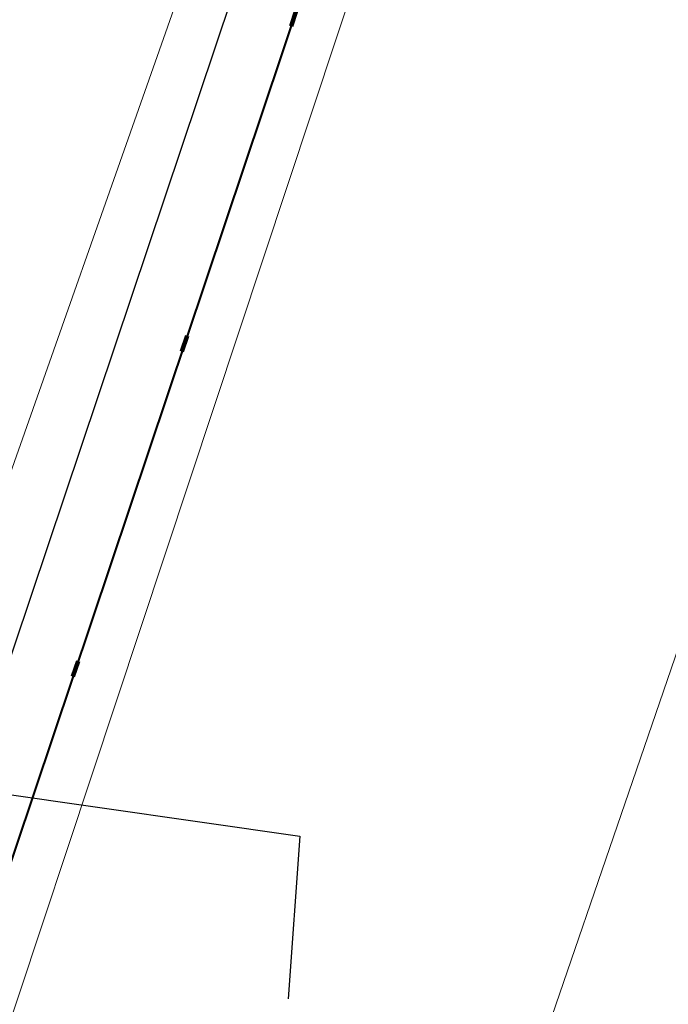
# Model space of a CAD drawing. Header units: metres. Extents: x 6599773 to 13199707, y 5688499 to 11377233.
# Tile 93 of 256: x 6599935.22 to 6599939.19, y 5688791.4 to 5688797.43. Entities that reach past the tile are written whole.
import ezdxf
from ezdxf import colors
from ezdxf.entities.mleader import LeaderData, LeaderLine
from ezdxf.math import Vec2, Vec3

# ---------------------------------------------------------------- set-up
doc = ezdxf.new("R2010")
doc.units = ezdxf.units.M
doc.header["$MEASUREMENT"] = 0
for name, pattern in [('1', [0]), ('9', [1, 0, -1]), ('BTO', [0]), ('UPT', [0]), ('UPW', [0])]:
    doc.linetypes.add(name, pattern=pattern)
doc.layers.get('0').update_dxf_attribs({"linetype": 'CONTINUOUS', "lineweight": 5})
for name, color, linetype, lineweight in [('_kolor chodnik', 50, '1', 0), ('_kolor zjazdy kostka', 7, '1', 0), ('_kolor ścieżka', 10, '1', 0), ('_linie rozgran', 100, '9', 90), ('_opiskd', 14, 'CONTINUOUS', 15), ('_row', 150, 'CONTINUOUS', 30), ('OTK_L_5', 7, 'CONTINUOUS', 5), ('UTTPOM_L_0', 30, 'UPT', 9), ('UWWPM_L_0', 5, 'UPW', 9)]:
    doc.layers.add(name, color=color, linetype=linetype, lineweight=lineweight)
for name, color, linetype, lineweight, true_color in [('_kolor jezdnia', 7, '1', 0, 0x00dbdb), ('_kolor pobocze', 7, '1', 0, 0xff66ff), ('_podział mój', 7, 'BTO', 40, 0xdb70ff)]:
    doc.layers.add(name, color=color, linetype=linetype, lineweight=lineweight, true_color=true_color)
doc.styles.add('opis drzewa', font='ARIALN.TTF', dxfattribs={"width": 0.7, "height": 1.6})
pattern_1 = [(45, (0, 0), (-0.1767766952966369, 0.1767766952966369), []), (135, (0, 0), (-0.1767766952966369, -0.1767766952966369), [])]

# ---------------------------------------------------------------- blocks, each defined once
blk = doc.blocks.new('_Dot')
at = {"color": 0, "linetype": 'ByBlock', "lineweight": -2}
blk.add_line((-0.5, 0), (-1, 0), dxfattribs=at)
at = {"color": 0, "linetype": 'ByBlock', "const_width": 0.5}
blk.add_lwpolyline([(-0.25, 0, 1), (0.25, 0, 1)], format="xyb", close=True, dxfattribs=at)

msp = doc.modelspace()

# ---------------------------------------------------------------- hatches: boundary and pattern name
at = {"layer": '_kolor chodnik'}
h = msp.add_hatch(dxfattribs=at)
h.set_pattern_fill('ANSI37', color=256, scale=2)
h.set_pattern_definition(pattern_1)
h.paths.add_polyline_path([(6599849.938171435, 5688542.085872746), (6599852.232147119, 5688548.938742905), (6599853.573135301, 5688548.489851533), (6599853.827082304, 5688549.248475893), (6599851.793849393, 5688549.929093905), (6599849.895278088, 5688548.982823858), (6599847.823506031, 5688542.793750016)])
edge = h.paths.add_edge_path()
edge.add_line((6600018.106075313, 5689087.454911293), (6600022.42781917, 5689091.229234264))
edge.add_line((6600022.42781917, 5689091.229234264), (6600020.233254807, 5689093.742094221))
edge.add_line((6600020.233254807, 5689093.742094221), (6600017.159471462, 5689091.057656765))
edge.add_arc((6600023.275194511, 5689085.3851404), 8.341433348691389, 137.1531559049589, 148.8016577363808)
edge.add_line((6600016.140105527, 5689089.706021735), (6600018.106075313, 5689087.454911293))
h.paths.add_polyline_path([(6600038.501784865, 5689187.592294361), (6600037.906968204, 5689187.700586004), (6600037.63829624, 5689186.224843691), (6600038.240083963, 5689186.115282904)])
h.paths.add_polyline_path([(6600069.098302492, 5689360.276020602), (6600068.321239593, 5689360.413462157), (6600068.064048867, 5689358.936495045), (6600068.836639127, 5689358.799546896)])
h.paths.add_polyline_path([(6600082.393785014, 5689362.950258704), (6600082.941124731, 5689366.103121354), (6600081.481377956, 5689366.361351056), (6600080.923159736, 5689363.210828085)])
h.paths.add_polyline_path([(6600074.022236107, 5689388.065861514), (6600072.983907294, 5689388.249860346), (6600072.723374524, 5689386.77253894), (6600073.760538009, 5689386.588865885)])
h.paths.add_polyline_path([(6600105.613104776, 5689486.405659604), (6600106.749499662, 5689489.711933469), (6600105.298891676, 5689490.233346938), (6600104.143487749, 5689486.917306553)], flags=17)
h.paths.add_polyline_path([(6600132.519778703, 5689678.737346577), (6600131.761827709, 5689678.896110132), (6600131.444670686, 5689677.429261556), (6600132.212256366, 5689677.269208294)])
h.paths.add_polyline_path([(6600156.649397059, 5689798.7449027), (6600156.48800471, 5689797.958860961), (6600157.450195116, 5689797.757316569), (6600157.615023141, 5689798.542205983)])
h.paths.add_polyline_path([(6600189.055358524, 5689948.643107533), (6600187.902868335, 5689948.884512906), (6600187.600024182, 5689947.417400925), (6600188.748131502, 5689947.176379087)])
edge = h.paths.add_edge_path()
edge.add_line((6600204.459383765, 5690032.969035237), (6600204.153258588, 5690031.227801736))
edge.add_arc((6600202.328347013, 5690027.299936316), 4.331100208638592, 41.85300125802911, 65.08011549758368, ccw=False)
edge.add_arc((6600032.90393149, 5690051.979071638), 174.020003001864, 352.8070218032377, 353.495463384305)
edge.add_arc((6600202.372679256, 5690027.343587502), 5.999999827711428, 55.12102442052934, 69.64815978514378)
edge = h.paths.add_edge_path()
edge.add_line((6600205.046027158, 5690040.265402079), (6600204.972740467, 5690038.483452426))
edge.add_arc((6600203.986269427, 5690044.401803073), 5.999999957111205, 279.4630688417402, 294.9140560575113)
edge.add_line((6600206.513819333, 5690038.960158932), (6600206.607027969, 5690041.030672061))
edge.add_arc((6600203.986269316, 5690044.401803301), 4.270000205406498, 284.3702444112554, 307.86193139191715, ccw=False)
edge = h.paths.add_edge_path()
edge.add_arc((6600203.547470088, 5690044.558759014), 6.446878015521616, 324.4350091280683, 356.2013368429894, ccw=False)
edge.add_arc((6600203.986269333, 5690044.401803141), 6.00000007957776, 323.2169970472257, 357.4193489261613)
h.paths.add_polyline_path([(6600208.910055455, 5690121.713696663), (6600208.146285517, 5690121.748120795), (6600207.125602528, 5690121.794124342), (6600209.971605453, 5690121.665851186)])
edge = h.paths.add_edge_path()
edge.add_line((6600238.769818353, 5690481.648294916), (6600240.338176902, 5690490.873746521))
edge.add_line((6600240.338176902, 5690490.873746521), (6600241.251295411, 5690510.829461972))
edge.add_line((6600241.251295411, 5690510.829461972), (6600239.524022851, 5690510.928942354))
edge.add_line((6600239.524022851, 5690510.928942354), (6600238.633343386, 5690491.167757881))
edge.add_line((6600238.633343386, 5690491.167757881), (6600234.579716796, 5690467.661262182))
edge.add_line((6600234.579716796, 5690467.661262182), (6600234.449796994, 5690464.966873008))
edge.add_arc((6600242.443669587, 5690464.607462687), 8.00194818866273, 177.4256738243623, 268.2543056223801)
edge.add_line((6600242.199903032, 5690456.609228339), (6600242.216657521, 5690457.359274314))
edge.add_line((6600242.216657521, 5690457.359274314), (6600242.305257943, 5690458.836738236))
edge.add_arc((6600242.444504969, 5690464.607952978), 5.772894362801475, 177.0298084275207, 268.6178439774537, ccw=False)
edge.add_line((6600236.679365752, 5690464.907083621), (6600236.951876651, 5690470.95443634))
edge.add_line((6600236.951876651, 5690470.95443634), (6600238.150786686, 5690478.210832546))
edge.add_line((6600238.150786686, 5690478.210832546), (6600238.769818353, 5690481.648294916))
h.paths.add_polyline_path([(6600238.769818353, 5690481.648294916), (6600238.150786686, 5690478.210832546), (6600239.670056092, 5690477.930590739), (6600240.266710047, 5690481.376366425)], flags=17)
edge = h.paths.add_edge_path()
edge.add_line((6600223.366500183, 5690460.339976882), (6600223.276803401, 5690457.948865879))
edge.add_arc((6600221.105749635, 5690465.64864014), 7.999999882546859, 285.7465040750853, 299.8464885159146)
edge.add_line((6600225.08717264, 5690458.709744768), (6600225.240084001, 5690461.623695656))
edge.add_arc((6600221.105749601, 5690465.648640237), 5.769999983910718, 293.06724420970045, 315.7681070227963, ccw=False)
edge = h.paths.add_edge_path()
edge.add_arc((6600220.025145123, 5690444.676291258), 5.77000016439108, 37.996647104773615, 59.94382588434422, ccw=False)
edge.add_line((6600224.572175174, 5690448.22839199), (6600224.817793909, 5690451.081798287))
edge.add_arc((6600220.025145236, 5690444.676291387), 7.999999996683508, 53.19588653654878, 68.15166733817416)
edge.add_line((6600223.00235276, 5690452.101669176), (6600222.91504296, 5690449.670427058))
edge = h.paths.add_edge_path()
edge.add_arc((6600221.105749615, 5690465.648640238), 7.999999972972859, 328.0222308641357, 357.0132597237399)
edge.add_line((6600229.094882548, 5690465.23180147), (6600229.218816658, 5690467.593604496))
edge.add_line((6600229.218816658, 5690467.593604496), (6600228.218919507, 5690467.645774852))
edge.add_line((6600228.218919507, 5690467.645774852), (6600227.891778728, 5690461.411918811))
h.paths.add_polyline_path([(6600200.980142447, 5690012.236744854), (6600202.31727834, 5690011.956662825), (6600202.522293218, 5690012.935421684), (6600201.182321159, 5690013.216097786)])
h.paths.add_polyline_path([(6600196.457878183, 5689983.98337835), (6600195.202332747, 5689984.246370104), (6600194.899091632, 5689982.777335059), (6600196.150355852, 5689982.515240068)])
edge = h.paths.add_edge_path()
edge.add_line((6600112.305909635, 5689517.99101877), (6600112.691041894, 5689519.807934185))
edge.add_line((6600112.691041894, 5689519.807934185), (6600113.245521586, 5689522.423769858))
edge.add_line((6600113.245521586, 5689522.423769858), (6600111.553124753, 5689522.782507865))
edge.add_line((6600111.553124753, 5689522.782507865), (6600107.405864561, 5689503.217226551))
edge.add_line((6600107.405864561, 5689503.217226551), (6600099.494506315, 5689480.361667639))
edge.add_line((6600099.494506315, 5689480.361667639), (6600099.182814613, 5689478.891218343))
edge.add_arc((6600107.008997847, 5689477.232359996), 8.000059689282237, 168.0325629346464, 257.7529108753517)
edge.add_line((6600105.311960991, 5689469.414366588), (6600105.784990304, 5689471.593619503))
edge.add_arc((6600107.008927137, 5689477.232314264), 5.769999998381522, 168.0321375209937, 257.7533362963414, ccw=False)
edge.add_line((6600101.364343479, 5689478.42879883), (6600101.647245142, 5689479.76342708))
edge.add_line((6600101.647245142, 5689479.76342708), (6600104.143487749, 5689486.917306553))
edge.add_line((6600104.143487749, 5689486.917306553), (6600105.298891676, 5689490.233346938))
edge.add_line((6600105.298891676, 5689490.233346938), (6600108.240043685, 5689498.809726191))
edge.add_line((6600108.240043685, 5689498.809726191), (6600112.305909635, 5689517.99101877))
h.paths.add_polyline_path([(6600136.009573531, 5689645.499114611), (6600138.333647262, 5689645.012304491), (6600138.661671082, 5689646.578318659), (6600134.869459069, 5689647.372651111)])
at = {"layer": '_kolor jezdnia'}
h = msp.add_hatch(dxfattribs=at)
h.set_pattern_fill('ANSI37', color=256, scale=2.2)
h.set_pattern_definition([(311.9999999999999, (0, 0), (0.2043648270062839, 0.1840109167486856), []), (41.99999999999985, (0, 0), (-0.1840109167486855, 0.2043648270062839), [])])
edge = h.paths.add_edge_path()
edge.add_line((6599833.066047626, 5688539.933393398), (6599850.649511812, 5688527.983462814))
edge.add_arc((6599857.337592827, 5688536.653968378), 10.95025544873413, 169.5012687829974, 232.3548431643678, ccw=False)
edge.add_arc((6599858.085851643, 5688536.618142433), 11.69295282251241, 162.2507788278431, 169.9967502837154, ccw=False)
edge.add_line((6599846.949484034, 5688540.182754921), (6599847.823506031, 5688542.793750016))
edge.add_line((6599847.823506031, 5688542.793750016), (6599849.895278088, 5688548.982823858))
edge.add_line((6599849.895278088, 5688548.982823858), (6599852.434748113, 5688556.56906746))
edge.add_line((6599852.434748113, 5688556.56906746), (6599928.48625871, 5688783.760284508))
edge.add_line((6599928.48625871, 5688783.760284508), (6599931.025728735, 5688791.34652811))
edge.add_line((6599931.025728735, 5688791.34652811), (6599996.657773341, 5688987.411326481))
edge.add_line((6599996.657773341, 5688987.411326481), (6599999.197243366, 5688994.997570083))
edge.add_line((6599999.197243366, 5688994.997570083), (6600021.930100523, 5689062.908193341))
edge.add_line((6600021.930100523, 5689062.908193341), (6600017.620224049, 5689067.371531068))
edge.add_line((6600017.620224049, 5689067.371531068), (6600016.714558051, 5689064.654078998))
edge.add_line((6600016.714558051, 5689064.654078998), (6600012.423620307, 5689051.835617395))
edge.add_line((6600012.423620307, 5689051.835617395), (6600009.884150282, 5689044.249373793))
edge.add_line((6600009.884150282, 5689044.249373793), (6599977.53516164, 5688947.612159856))
edge.add_line((6599977.53516164, 5688947.612159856), (6599974.995691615, 5688940.025916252))
edge.add_line((6599974.995691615, 5688940.025916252), (6599942.096912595, 5688841.746295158))
edge.add_line((6599942.096912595, 5688841.746295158), (6599939.557442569, 5688834.160051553))
edge.add_line((6599939.557442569, 5688834.160051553), (6599882.679288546, 5688664.246042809))
edge.add_line((6599882.679288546, 5688664.246042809), (6599880.139818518, 5688656.659799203))
edge.add_line((6599880.139818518, 5688656.659799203), (6599852.464543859, 5688573.984527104))
edge.add_line((6599852.464543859, 5688573.984527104), (6599842.470137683, 5688544.127903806))
edge.add_arc((6599835.706422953, 5688546.652910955), 7.219660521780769, 248.54809133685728, 339.52856074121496, ccw=False)
h.paths.add_polyline_path([(6600044.653202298, 5689172.271628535), (6600046.276244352, 5689181.431901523), (6600047.759199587, 5689189.801539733), (6600051.0603021, 5689208.432603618), (6600052.368792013, 5689215.817578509), (6600054.808584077, 5689229.587499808), (6600056.11707399, 5689236.972474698), (6600057.346666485, 5689243.912161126), (6600058.655146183, 5689251.297078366), (6600058.831439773, 5689252.292060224), (6600060.098987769, 5689259.445963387), (6600060.139929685, 5689259.677035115), (6600061.407468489, 5689266.830886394), (6600072.329030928, 5689328.470998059), (6600073.637511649, 5689335.855921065), (6600077.337304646, 5689356.73715072), (6600078.820259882, 5689365.106788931), (6600081.142794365, 5689378.214921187), (6600082.53851694, 5689386.092227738), (6600095.187867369, 5689457.483787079), (6600091.082877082, 5689465.8405575), (6600089.043088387, 5689454.328211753), (6600087.870641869, 5689447.711051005), (6600087.560133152, 5689445.958573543), (6600086.562151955, 5689440.326076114), (6600082.433200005, 5689417.022719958), (6600080.95024477, 5689408.65308175), (6600077.202698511, 5689387.502337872), (6600075.719743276, 5689379.132699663), (6600073.469199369, 5689366.430874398), (6600071.986244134, 5689358.061236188), (6600069.986864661, 5689346.776955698), (6600068.591142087, 5689338.899649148), (6600065.559290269, 5689321.78820693), (6600064.163567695, 5689313.91090038), (6600059.719426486, 5689288.828650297), (6600058.323703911, 5689280.951343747), (6600057.563846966, 5689276.662793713), (6600056.168124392, 5689268.785487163), (6600054.804920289, 5689261.091711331), (6600053.409197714, 5689253.214404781), (6600053.264817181, 5689252.399536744), (6600051.869094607, 5689244.522230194), (6600051.183555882, 5689240.653124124), (6600049.787833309, 5689232.775817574), (6600046.593849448, 5689214.749319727), (6600045.198126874, 5689206.872013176), (6600044.41754409, 5689202.466488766), (6600042.934588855, 5689194.096850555), (6600036.429952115, 5689157.38538759), (6600034.94699688, 5689149.01574938), (6600030.579776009, 5689124.367629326), (6600027.529365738, 5689107.151445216), (6600024.895072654, 5689094.014582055), (6600030.583685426, 5689094.264316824), (6600032.945013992, 5689106.191885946), (6600043.170247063, 5689163.901990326)])
edge = h.paths.add_edge_path()
edge.add_line((6600111.106812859, 5689535.144351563), (6600111.256844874, 5689535.85214863))
edge.add_line((6600111.256844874, 5689535.85214863), (6600112.915748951, 5689543.678261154))
edge.add_line((6600112.915748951, 5689543.678261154), (6600117.304772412, 5689564.384094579))
edge.add_line((6600117.304772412, 5689564.384094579), (6600119.067357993, 5689572.699339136))
edge.add_line((6600119.067357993, 5689572.699339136), (6600120.087667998, 5689577.512794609))
edge.add_line((6600120.087667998, 5689577.512794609), (6600121.64289057, 5689584.849775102))
edge.add_line((6600121.64289057, 5689584.849775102), (6600128.436769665, 5689616.900852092))
edge.add_line((6600128.436769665, 5689616.900852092), (6600129.991992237, 5689624.237832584))
edge.add_line((6600129.991992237, 5689624.237832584), (6600132.660554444, 5689636.827148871))
edge.add_line((6600132.660554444, 5689636.827148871), (6600133.208838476, 5689639.444704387))
edge.add_line((6600133.208838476, 5689639.444704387), (6600134.848957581, 5689647.274775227))
edge.add_line((6600134.848957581, 5689647.274775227), (6600138.97649476, 5689666.979995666))
edge.add_line((6600138.97649476, 5689666.979995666), (6600140.51410642, 5689674.320687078))
edge.add_line((6600140.51410642, 5689674.320687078), (6600145.209128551, 5689696.735129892))
edge.add_line((6600145.209128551, 5689696.735129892), (6600146.746740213, 5689704.075821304))
edge.add_line((6600146.746740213, 5689704.075821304), (6600151.462308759, 5689726.588354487))
edge.add_line((6600151.462308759, 5689726.588354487), (6600152.999920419, 5689733.929045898))
edge.add_line((6600152.999920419, 5689733.929045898), (6600155.244070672, 5689744.642813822))
edge.add_line((6600155.244070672, 5689744.642813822), (6600156.781682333, 5689751.983505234))
edge.add_line((6600156.781682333, 5689751.983505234), (6600161.635515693, 5689775.156126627))
edge.add_line((6600161.635515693, 5689775.156126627), (6600163.378142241, 5689783.475576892))
edge.add_line((6600163.378142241, 5689783.475576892), (6600163.850769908, 5689785.731942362))
edge.add_line((6600163.850769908, 5689785.731942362), (6600167.028500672, 5689800.90270461))
edge.add_line((6600167.028500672, 5689800.90270461), (6600179.490888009, 5689860.399222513))
edge.add_line((6600179.490888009, 5689860.399222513), (6600181.233514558, 5689868.718672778))
edge.add_line((6600181.233514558, 5689868.718672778), (6600181.84713393, 5689871.648144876))
edge.add_line((6600181.84713393, 5689871.648144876), (6600183.38474559, 5689878.988836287))
edge.add_line((6600183.38474559, 5689878.988836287), (6600184.935818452, 5689886.393792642))
edge.add_line((6600184.935818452, 5689886.393792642), (6600186.575937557, 5689894.223863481))
edge.add_line((6600186.575937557, 5689894.223863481), (6600194.051338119, 5689929.912074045))
edge.add_line((6600194.051338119, 5689929.912074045), (6600195.691457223, 5689937.742144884))
edge.add_line((6600195.691457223, 5689937.742144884), (6600202.915799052, 5689972.231779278))
edge.add_line((6600202.915799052, 5689972.231779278), (6600204.555918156, 5689980.061850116))
edge.add_line((6600204.555918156, 5689980.061850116), (6600206.062781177, 5689987.255744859))
edge.add_line((6600206.062781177, 5689987.255744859), (6600207.702900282, 5689995.085815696))
edge.add_line((6600207.702900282, 5689995.085815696), (6600210.232559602, 5690007.162628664))
edge.add_line((6600210.232559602, 5690007.162628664), (6600211.694938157, 5690014.144150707))
edge.add_arc((6600028.177652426, 5690052.584442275), 187.5000004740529, 348.1696294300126, 357.4195276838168)
edge.add_line((6600215.487522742, 5690044.142720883), (6600208.310270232, 5690026.480446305))
edge.add_arc((6600032.903933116, 5690051.97907145), 177.2500013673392, 348.1696294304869, 351.7289130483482, ccw=False)
edge.add_line((6600206.38894146, 5690015.640182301), (6600205.966941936, 5690013.625519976))
edge.add_line((6600205.966941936, 5690013.625519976), (6600204.326822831, 5690005.795449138))
edge.add_line((6600204.326822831, 5690005.795449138), (6600197.076961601, 5689971.183982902))
edge.add_line((6600197.076961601, 5689971.183982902), (6600195.334335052, 5689962.864532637))
edge.add_line((6600195.334335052, 5689962.864532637), (6600193.44722506, 5689953.855305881))
edge.add_line((6600193.44722506, 5689953.855305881), (6600191.909227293, 5689946.512771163))
edge.add_line((6600191.909227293, 5689946.512771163), (6600185.49684423, 5689915.899498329))
edge.add_line((6600185.49684423, 5689915.899498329), (6600183.856521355, 5689908.068454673))
edge.add_line((6600183.856521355, 5689908.068454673), (6600182.066605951, 5689899.523243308))
edge.add_line((6600182.066605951, 5689899.523243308), (6600180.32407057, 5689891.204228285))
edge.add_line((6600180.32407057, 5689891.204228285), (6600174.320344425, 5689862.541919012))
edge.add_line((6600174.320344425, 5689862.541919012), (6600172.577809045, 5689854.222903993))
edge.add_line((6600172.577809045, 5689854.222903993), (6600163.663810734, 5689811.666703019))
edge.add_line((6600163.663810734, 5689811.666703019), (6600162.023782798, 5689803.837067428))
edge.add_line((6600162.023782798, 5689803.837067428), (6600160.924220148, 5689798.587659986))
edge.add_line((6600160.924220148, 5689798.587659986), (6600159.279208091, 5689790.734229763))
edge.add_line((6600159.279208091, 5689790.734229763), (6600157.107250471, 5689780.365115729))
edge.add_line((6600157.107250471, 5689780.365115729), (6600155.462238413, 5689772.511685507))
edge.add_line((6600155.462238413, 5689772.511685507), (6600153.380318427, 5689762.572418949))
edge.add_line((6600153.380318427, 5689762.572418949), (6600151.735124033, 5689754.718118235))
edge.add_line((6600151.735124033, 5689754.718118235), (6600148.586504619, 5689739.686336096))
edge.add_line((6600148.586504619, 5689739.686336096), (6600146.885007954, 5689731.563243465))
edge.add_line((6600146.885007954, 5689731.563243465), (6600141.75088822, 5689707.052510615))
edge.add_line((6600141.75088822, 5689707.052510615), (6600140.110896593, 5689699.223048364))
edge.add_line((6600140.110896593, 5689699.223048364), (6600133.483561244, 5689667.583574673))
edge.add_line((6600133.483561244, 5689667.583574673), (6600131.860394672, 5689659.834436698))
edge.add_line((6600131.860394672, 5689659.834436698), (6600131.740984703, 5689659.26436315))
edge.add_line((6600131.740984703, 5689659.26436315), (6600130.117814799, 5689651.515209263))
edge.add_line((6600130.117814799, 5689651.515209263), (6600127.278733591, 5689637.961189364))
edge.add_line((6600127.278733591, 5689637.961189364), (6600126.924568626, 5689636.290366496))
edge.add_line((6600126.924568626, 5689636.290366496), (6600125.166244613, 5689627.995226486))
edge.add_line((6600125.166244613, 5689627.995226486), (6600118.009503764, 5689594.232298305))
edge.add_line((6600118.009503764, 5689594.232298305), (6600116.251179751, 5689585.937158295))
edge.add_line((6600116.251179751, 5689585.937158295), (6600113.665314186, 5689573.737975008))
edge.add_line((6600113.665314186, 5689573.737975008), (6600111.898534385, 5689565.402943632))
edge.add_line((6600111.898534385, 5689565.402943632), (6600104.889982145, 5689532.33911599))
edge.add_line((6600104.889982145, 5689532.33911599), (6600103.226635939, 5689524.492047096))
edge.add_line((6600103.226635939, 5689524.492047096), (6600096.623876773, 5689493.342605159))
edge.add_line((6600096.623876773, 5689493.342605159), (6600094.968986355, 5689485.53542763))
edge.add_line((6600094.968986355, 5689485.53542763), (6600094.300101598, 5689482.379870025))
edge.add_line((6600094.300101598, 5689482.379870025), (6600099.182814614, 5689478.891218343))
edge.add_line((6600099.182814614, 5689478.891218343), (6600099.494506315, 5689480.361667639))
edge.add_line((6600099.494506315, 5689480.361667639), (6600111.106812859, 5689535.144351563))
edge = h.paths.add_edge_path()
edge.add_arc((6600239.213891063, 5690851.4003676), 10.0000000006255, -2.8342403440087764, 76.13703556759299, ccw=False)
edge.add_line((6600249.201658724, 5690850.905901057), (6600249.082723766, 5690848.503524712))
edge.add_line((6600249.082723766, 5690848.503524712), (6600247.016487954, 5690806.767468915))
edge.add_line((6600247.016487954, 5690806.767468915), (6600246.092398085, 5690789.152178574))
edge.add_line((6600246.092398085, 5690789.152178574), (6600233.768116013, 5690572.015170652))
edge.add_line((6600233.768116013, 5690572.015170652), (6600228.959056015, 5690465.29620206))
edge.add_line((6600228.959056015, 5690465.29620206), (6600234.588724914, 5690465.017134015))
edge.add_line((6600234.588724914, 5690465.017134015), (6600239.26254019, 5690571.767576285))
edge.add_line((6600239.26254019, 5690571.767576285), (6600252.505038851, 5690806.400146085))
edge.add_line((6600252.505038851, 5690806.400146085), (6600254.569211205, 5690848.094521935))
edge.add_arc((6600262.559425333, 5690847.6989487), 7.999999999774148, 76.13703557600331, 177.1657596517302, ccw=False)
edge.add_line((6600264.476229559, 5690855.465921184), (6600241.609896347, 5690861.109083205))
edge = h.paths.add_edge_path()
edge.add_line((6600250.031475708, 5690451.625307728), (6600250.231741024, 5690455.772579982))
edge.add_line((6600250.231741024, 5690455.772579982), (6600246.257763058, 5690456.417303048))
edge.add_line((6600246.257763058, 5690456.417303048), (6600242.171761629, 5690456.61060902))
edge.add_arc((6600242.563100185, 5690464.586983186), 7.985968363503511, 176.9123644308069, 267.1911945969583, ccw=False)
edge.add_line((6600234.588724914, 5690465.017134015), (6600228.959056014, 5690465.29620206))
edge.add_arc((6600220.965133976, 5690465.657286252), 8.002072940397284, 267.8289300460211, 357.413716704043, ccw=False)
edge.add_line((6600220.661989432, 5690457.660957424), (6600212.406915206, 5690458.119572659))
edge.add_line((6600212.406915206, 5690458.119572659), (6600208.431872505, 5690457.817501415))
edge.add_line((6600208.431872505, 5690457.817501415), (6600208.233912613, 5690454.548331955))
edge.add_line((6600208.233912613, 5690454.548331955), (6600212.129565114, 5690453.127270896))
edge.add_line((6600212.129565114, 5690453.127270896), (6600218.640548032, 5690452.76554962))
edge.add_line((6600218.640548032, 5690452.76554962), (6600216.486747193, 5690452.885205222))
edge.add_line((6600216.486747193, 5690452.885205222), (6600220.46890539, 5690452.663974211))
edge.add_arc((6600220.025145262, 5690444.676291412), 7.999999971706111, -0.3386579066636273, 86.8201700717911, ccw=False)
edge.add_line((6600228.025005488, 5690444.629006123), (6600227.803602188, 5690439.649256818))
edge.add_line((6600227.803602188, 5690439.649256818), (6600226.885525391, 5690435.936828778))
edge.add_line((6600226.885525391, 5690435.936828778), (6600225.534849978, 5690405.967249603))
edge.add_line((6600225.534849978, 5690405.967249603), (6600226.115199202, 5690402.187514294))
edge.add_line((6600226.115199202, 5690402.187514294), (6600213.445139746, 5690121.008786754))
edge.add_line((6600213.445139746, 5690121.008786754), (6600213.352800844, 5690118.960058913))
edge.add_line((6600213.352800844, 5690118.960058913), (6600209.980184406, 5690044.131649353))
edge.add_arc((6600203.986269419, 5690044.401803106), 5.999999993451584, 257.4162346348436, 357.41934921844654, ccw=False)
edge.add_line((6600202.679069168, 5690038.545931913), (6600201.589735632, 5690033.666039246))
edge.add_line((6600201.589735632, 5690033.666039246), (6600203.67987942, 5690033.199458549))
edge.add_arc((6600202.372679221, 5690027.343587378), 5.999999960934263, -8.27108729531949, 77.41623506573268, ccw=False)
edge.add_line((6600208.310270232, 5690026.480446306), (6600215.487522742, 5690044.142720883))
edge.add_line((6600215.487522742, 5690044.142720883), (6600216.199687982, 5690059.944661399))
edge.add_line((6600216.199687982, 5690059.944661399), (6600216.537356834, 5690067.437056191))
edge.add_line((6600216.537356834, 5690067.437056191), (6600223.893528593, 5690230.66011469))
edge.add_line((6600223.893528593, 5690230.66011469), (6600224.231197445, 5690238.152509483))
edge.add_line((6600224.231197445, 5690238.152509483), (6600233.507835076, 5690443.987992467))
edge.add_arc((6600241.499722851, 5690443.627812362), 7.999999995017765, 87.29208981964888, 177.4195277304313, ccw=False)
edge.add_line((6600241.877677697, 5690451.618879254), (6600246.021541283, 5690451.422886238))
edge.add_line((6600246.021541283, 5690451.422886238), (6600246.427694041, 5690451.443388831))
edge.add_line((6600246.427694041, 5690451.443388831), (6600246.793970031, 5690451.461878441))
edge.add_line((6600246.793970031, 5690451.461878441), (6600250.031475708, 5690451.625307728))
edge = h.paths.add_edge_path()
edge.add_line((6600007.33756506, 5689086.20374581), (6600006.980466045, 5689080.740822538))
edge.add_line((6600006.980466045, 5689080.740822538), (6600007.229745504, 5689080.720859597))
edge.add_line((6600007.229745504, 5689080.720859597), (6600008.093335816, 5689080.601653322))
edge.add_line((6600008.093335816, 5689080.601653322), (6600008.702681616, 5689080.53831051))
edge.add_arc((6600008.140193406, 5689070.554142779), 9.999999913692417, -18.557800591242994, 86.77547804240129, ccw=False)
edge.add_line((6600017.620224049, 5689067.371531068), (6600021.930100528, 5689062.908193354))
edge.add_arc((6599734.83819726, 5689159.011261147), 302.7499967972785, 341.4922000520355, 343.8640860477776)
edge.add_arc((6600034.895369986, 5689072.315877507), 9.581213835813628, 98.63328270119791, 164.5273290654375, ccw=False)
edge.add_line((6600033.457137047, 5689081.788529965), (6600033.832640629, 5689081.798737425))
edge.add_line((6600033.832640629, 5689081.798737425), (6600034.422462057, 5689082.05700874))
edge.add_line((6600034.422462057, 5689082.05700874), (6600036.833623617, 5689082.139040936))
edge.add_line((6600036.833623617, 5689082.139040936), (6600036.730225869, 5689087.148851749))
edge.add_line((6600036.730225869, 5689087.148851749), (6600036.579860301, 5689087.134303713))
edge.add_arc((6600036.479565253, 5689093.136286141), 6.002820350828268, 169.1687651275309, 270.9573417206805, ccw=False)
edge.add_line((6600030.583685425, 5689094.264316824), (6600024.895072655, 5689094.014582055))
edge.add_arc((6600015.200558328, 5689096.162123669), 9.929528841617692, 271.0943432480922, 347.5094668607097, ccw=False)
edge.add_arc((6600014.909438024, 5689089.646776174), 3.446070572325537, 264.4236009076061, 278.0194998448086, ccw=False)
edge.add_line((6600014.574573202, 5689086.217014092), (6600014.299554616, 5689086.232508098))
edge.add_line((6600014.299554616, 5689086.232508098), (6600010.474232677, 5689086.448019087))
edge.add_line((6600010.474232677, 5689086.448019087), (6600007.33756506, 5689086.20374581))
edge = h.paths.add_edge_path()
edge.add_line((6600105.490725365, 5689463.953528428), (6600106.927559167, 5689464.047234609))
edge.add_line((6600106.927559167, 5689464.047234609), (6600107.835, 5689468.66))
edge.add_line((6600107.835, 5689468.66), (6600105.311960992, 5689469.414366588))
edge.add_arc((6600107.008997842, 5689477.232359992), 8.000059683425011, 168.0325628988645, 257.7529109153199, ccw=False)
edge.add_line((6600099.182814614, 5689478.891218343), (6600094.300101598, 5689482.379870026))
edge.add_arc((6600586.245114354, 5689378.10423892), 502.8750369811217, 168.032376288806, 169.9522165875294)
edge.add_line((6600091.082877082, 5689465.8405575), (6600095.187867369, 5689457.483787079))
edge.add_arc((6600103.06517392, 5689456.088064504), 8.000000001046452, 77.7533362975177, 169.9524553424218, ccw=False)
edge.add_line((6600104.762140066, 5689463.906012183), (6600105.490725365, 5689463.953528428))
at = {"layer": '_kolor pobocze'}
h = msp.add_hatch(dxfattribs=at)
h.set_pattern_fill('ANSI37', color=256, scale=2)
h.set_pattern_definition(pattern_1)
edge = h.paths.add_edge_path()
edge.add_line((6600035.926965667, 5689101.56944285), (6600036.046865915, 5689102.311543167))
edge.add_arc((6600058.171848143, 5689233.778275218), 133.3154772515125, 259.4578941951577, 260.4470163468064, ccw=False)
edge.add_line((6600033.780707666, 5689102.713067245), (6600032.142559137, 5689101.847662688))
edge.add_arc((6599734.838175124, 5689159.011266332), 302.7500195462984, 347.6801154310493, 349.11639019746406, ccw=False)
edge.add_arc((6600036.478170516, 5689093.133441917), 6.000000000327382, 167.68011541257, 271.5571101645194)
edge.add_line((6600036.64121064, 5689087.1356575), (6600036.730491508, 5689087.137804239))
edge.add_line((6600036.730491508, 5689087.137804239), (6600036.71246321, 5689087.887583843))
edge.add_line((6600036.71246321, 5689087.887583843), (6600036.559840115, 5689087.884077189))
edge.add_arc((6600036.482532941, 5689093.14290691), 5.259397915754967, 170.6455005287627, 270.84221319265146, ccw=False)
edge.add_arc((6600545.796425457, 5688991.216220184), 524.6691769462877, 167.9170060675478, 168.7028219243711, ccw=False)
edge.add_line((6600032.751078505, 5689101.044345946), (6600034.011432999, 5689101.917298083))
edge.add_line((6600034.011432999, 5689101.917298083), (6600035.926965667, 5689101.56944285))
edge = h.paths.add_edge_path()
edge.add_line((6600002.828843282, 5688994.032881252), (6600003.066918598, 5688994.744091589))
edge.add_line((6600003.066918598, 5688994.744091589), (6600001.227880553, 5688995.359703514))
edge.add_line((6600001.227880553, 5688995.359703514), (6600000.55876659, 5688996.702196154))
edge.add_line((6600000.55876659, 5688996.702196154), (6600022.641310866, 5689062.67011804))
edge.add_arc((6599734.83819395, 5689159.011262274), 303.5000002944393, 341.4922000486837, 343.8640860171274)
edge.add_arc((6600035.267451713, 5689072.092773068), 9.250000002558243, 91.55711016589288, 163.8640860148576, ccw=False)
edge.add_line((6600035.016098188, 5689081.339357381), (6600036.868703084, 5689081.389717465))
edge.add_line((6600036.868703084, 5689081.389717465), (6600036.850674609, 5689082.139504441))
edge.add_line((6600036.850674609, 5689082.139504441), (6600034.995718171, 5689082.089080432))
edge.add_arc((6600035.267451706, 5689072.092773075), 9.999999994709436, 91.55711014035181, 163.8640860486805)
edge.add_arc((6599734.838192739, 5689159.011262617), 302.7500015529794, 341.4922000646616, 343.8640860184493, ccw=False)
edge.add_line((6600021.930100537, 5689062.908193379), (6599999.748942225, 5688996.6456785))
edge.add_line((6599999.748942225, 5688996.6456785), (6600000.695212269, 5688994.747107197))
edge.add_line((6600000.695212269, 5688994.747107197), (6600002.828843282, 5688994.032881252))
h.paths.add_polyline_path([(6599971.7492186, 5688907.297112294), (6599971.084233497, 5688908.631320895), (6599997.822068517, 5688988.526766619), (6599999.164561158, 5688989.195880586), (6600001.003599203, 5688988.580268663), (6600001.241674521, 5688989.291479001), (6599999.108043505, 5688990.005704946), (6599997.2094722, 5688989.059434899), (6599970.270280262, 5688908.583087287), (6599971.216550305, 5688906.684515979), (6599973.350181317, 5688905.970290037), (6599973.588256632, 5688906.681500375)])
h.paths.add_polyline_path([(6599932.504667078, 5688790.060553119), (6599931.835553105, 5688791.403045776), (6599968.343406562, 5688900.4641754), (6599969.685899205, 5688901.133289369), (6599971.524937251, 5688900.517677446), (6599971.763012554, 5688901.228887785), (6599969.629381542, 5688901.94311373), (6599967.730810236, 5688900.996843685), (6599931.025728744, 5688791.34652811), (6599931.971998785, 5688789.447956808), (6599933.988392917, 5688788.772975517), (6599934.226774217, 5688789.484136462)])
at = {"layer": '_kolor zjazdy kostka'}
h = msp.add_hatch(dxfattribs=at)
h.set_pattern_fill('ANSI37', color=256, scale=2)
h.set_pattern_definition(pattern_1)
h.paths.add_polyline_path([(6600244.137440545, 5690813.934732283), (6600242.369522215, 5690814.022127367), (6600242.097568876, 5690808.528921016), (6600243.865482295, 5690808.44142671)])
h.paths.add_polyline_path([(6600247.012128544, 5690806.679412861), (6600247.44273645, 5690815.377295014), (6600247.393289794, 5690814.378518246), (6600247.113277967, 5690808.722537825)])
h.paths.add_polyline_path([(6600242.297085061, 5690788.088808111), (6600240.958726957, 5690788.155683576), (6600240.648818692, 5690782.664569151), (6600241.987258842, 5690782.599147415)])
h.paths.add_polyline_path([(6600245.558275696, 5690780.919298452), (6600246.037231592, 5690789.405686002), (6600244.985820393, 5690788.453468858), (6600244.612601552, 5690781.981345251)])
h.paths.add_polyline_path([(6600241.348405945, 5690723.711515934), (6600242.272017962, 5690722.691689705), (6600242.749709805, 5690731.155680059), (6600241.698138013, 5690730.203317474), (6600241.472690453, 5690726.27550499)])
h.paths.add_polyline_path([(6600225.772794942, 5690394.589141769), (6600224.731429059, 5690393.637598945), (6600224.461246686, 5690387.644646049), (6600225.412923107, 5690386.603142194)])
h.paths.add_polyline_path([(6600223.012390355, 5690333.280720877), (6600223.372595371, 5690341.272607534), (6600222.32835346, 5690340.318436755), (6600222.058239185, 5690334.324941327)])
h.paths.add_polyline_path([(6600215.496388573, 5690166.390602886), (6600215.856593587, 5690174.382489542), (6600214.812834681, 5690173.428760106), (6600214.542018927, 5690167.435062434)])
h.paths.add_polyline_path([(6600212.446537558, 5690121.053392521), (6600213.399499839, 5690120.010473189), (6600213.788744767, 5690128.503024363), (6600212.745135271, 5690127.54943145)])
h.paths.add_polyline_path([(6600209.977420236, 5690121.665589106), (6600210.225142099, 5690127.162117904), (6600207.346107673, 5690127.291879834), (6600207.119593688, 5690121.794395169)])
h.paths.add_polyline_path([(6600207.950178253, 5690070.725854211), (6600204.880846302, 5690070.828947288), (6600204.643784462, 5690065.333808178), (6600207.702521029, 5690065.204598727)])
h.paths.add_polyline_path([(6600200.981479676, 5690012.236464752), (6600199.969248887, 5690007.339980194), (6600201.282587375, 5690007.064882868), (6600202.31726072, 5690011.956666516)])
h.paths.add_polyline_path([(6600193.613960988, 5689970.406358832), (6600192.398010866, 5689970.660657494), (6600191.286205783, 5689965.274578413), (6600192.486379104, 5689965.023185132)])
h.paths.add_polyline_path([(6600189.061271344, 5689948.671423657), (6600189.984133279, 5689953.050774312), (6600188.818902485, 5689953.32186217), (6600187.908781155, 5689948.91282903)])
h.paths.add_polyline_path([(6600180.976201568, 5689915.317449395), (6600179.952861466, 5689910.421322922), (6600181.008474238, 5689910.200199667), (6600182.033843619, 5689915.09540201)])
h.paths.add_polyline_path([(6600176.508279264, 5689893.538690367), (6600177.476023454, 5689893.335973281), (6600178.603605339, 5689898.719146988), (6600177.636002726, 5689898.922290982)])
h.paths.add_polyline_path([(6600179.28182965, 5689859.401159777), (6600180.522246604, 5689860.211927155), (6600181.057490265, 5689860.561775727), (6600183.598022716, 5689860.029600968), (6600184.726606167, 5689865.412570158), (6600182.186324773, 5689865.943033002), (6600181.604764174, 5689866.832779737), (6600181.024456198, 5689867.720610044)])
h.paths.add_polyline_path([(6600160.20081012, 5689810.862606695), (6600159.232772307, 5689811.065842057), (6600158.207991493, 5689806.171529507), (6600159.17573568, 5689805.968812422)])
h.paths.add_polyline_path([(6600156.493917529, 5689797.987177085), (6600155.463416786, 5689793.068691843), (6600156.431160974, 5689792.865974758), (6600157.461419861, 5689797.784520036)])
edge = h.paths.add_edge_path()
edge.add_arc((6600173.111981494, 5689800.679690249), 5.999999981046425, 204.6731153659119, 239.5411154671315, ccw=False)
edge.add_arc((6600173.162096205, 5689800.685330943), 6.047914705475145, 168.3203586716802, 204.5234866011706, ccw=False)
edge.add_line((6600167.239404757, 5689801.909666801), (6600163.65166784, 5689784.781499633))
edge.add_arc((6600169.524220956, 5689783.551410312), 5.999999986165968, 139.2146049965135, 168.1696294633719, ccw=False)
edge.add_arc((6600169.524220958, 5689783.551410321), 5.999999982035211, 96.80962310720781, 139.2146050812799, ccw=False)
edge.add_line((6600168.81279652, 5689789.509083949), (6600170.070461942, 5689795.507731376))
h.paths.add_polyline_path([(6600163.526364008, 5689776.866746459), (6600166.051243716, 5689776.337874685), (6600167.179826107, 5689781.720838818), (6600164.653945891, 5689782.24992016), (6600163.941148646, 5689783.340449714), (6600163.493329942, 5689784.025580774), (6600161.750703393, 5689775.706130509), (6600162.438017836, 5689776.155376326)])
h.paths.add_polyline_path([(6600152.614191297, 5689774.643430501), (6600153.639138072, 5689779.536616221), (6600152.646757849, 5689779.74492896), (6600151.646447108, 5689774.846147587)])
h.paths.add_polyline_path([(6600150.121074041, 5689767.466820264), (6600148.177624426, 5689758.167954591), (6600149.115997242, 5689757.971390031), (6600151.066362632, 5689767.268392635)])
h.paths.add_polyline_path([(6600142.970741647, 5689739.332500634), (6600141.888449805, 5689734.142420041), (6600144.036614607, 5689733.695518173), (6600145.123068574, 5689738.882330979)])
h.paths.add_polyline_path([(6600136.256357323, 5689701.052153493), (6600137.154085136, 5689700.864096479), (6600138.287960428, 5689706.274871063), (6600137.38649247, 5689706.464182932)])
h.paths.add_polyline_path([(6600130.081494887, 5689667.099389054), (6600129.212847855, 5689667.281639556), (6600128.083282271, 5689661.898895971), (6600128.953953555, 5689661.716447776)])
h.paths.add_polyline_path([(6600128.397394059, 5689659.030340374), (6600127.554144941, 5689659.207226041), (6600126.493408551, 5689653.810049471), (6600127.269860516, 5689653.647397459)])
h.paths.add_polyline_path([(6600134.990411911, 5689640.633636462), (6600137.30714639, 5689640.148363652), (6600138.339560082, 5689645.040620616), (6600136.015486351, 5689645.500958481), (6600135.435178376, 5689646.388788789), (6600134.8548704, 5689647.276619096), (6600133.214751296, 5689639.446548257), (6600134.102581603, 5689640.026856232)])
h.paths.add_polyline_path([(6600122.164164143, 5689634.294831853), (6600121.024067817, 5689628.914244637), (6600122.015114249, 5689628.705875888), (6600123.155614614, 5689634.086346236)])
h.paths.add_polyline_path([(6600114.542075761, 5689593.450769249), (6600113.493359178, 5689593.398339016), (6600112.364315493, 5689588.045694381), (6600113.29076438, 5689587.547532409)])
h.paths.add_polyline_path([(6600110.194543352, 5689572.941097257), (6600109.207819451, 5689573.148880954), (6600108.06771793, 5689567.768269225), (6600109.050143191, 5689567.53521504)])
h.paths.add_polyline_path([(6600119.083213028, 5689565.540446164), (6600119.089125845, 5689565.542290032), (6600121.462438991, 5689565.065690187), (6600122.598093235, 5689570.447168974), (6600120.229622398, 5689570.949214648), (6600119.651446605, 5689571.8119627), (6600119.073270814, 5689572.72765526), (6600117.310757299, 5689564.412754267)])
h.paths.add_polyline_path([(6600101.698666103, 5689532.937884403), (6600100.730666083, 5689533.141679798), (6600099.694214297, 5689528.250234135), (6600100.669121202, 5689528.045267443)])
h.paths.add_polyline_path([(6600094.06402112, 5689496.827028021), (6600093.080194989, 5689497.033910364), (6600092.036590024, 5689492.143967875), (6600093.038865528, 5689491.933250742)])
h.paths.add_polyline_path([(6600083.709836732, 5689453.749808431), (6600082.738586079, 5689448.336231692), (6600084.647281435, 5689448.027407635), (6600085.606840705, 5689453.416583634)])
h.paths.add_polyline_path([(6600084.434394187, 5689446.825895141), (6600083.731191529, 5689446.921126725), (6600082.928047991, 5689442.491821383), (6600083.649300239, 5689442.394910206)])
h.paths.add_polyline_path([(6600078.04194071, 5689410.721110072), (6600078.996952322, 5689416.137564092), (6600078.0548333, 5689416.304853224), (6600077.111232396, 5689410.886043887)])
h.paths.add_polyline_path([(6600072.911565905, 5689386.768652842), (6600071.96046622, 5689381.312635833), (6600072.800073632, 5689381.163221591), (6600073.76645083, 5689386.590709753)])
h.paths.add_polyline_path([(6600082.887400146, 5689379.432062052), (6600085.278102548, 5689379.034943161), (6600086.160383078, 5689383.956496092), (6600083.759726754, 5689384.355378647), (6600083.152078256, 5689385.224725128), (6600082.544429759, 5689386.094071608), (6600081.148707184, 5689378.216765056), (6600082.018053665, 5689378.824413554)])
h.paths.add_polyline_path([(6600080.731401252, 5689363.247695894), (6600080.041469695, 5689363.369939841), (6600079.433821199, 5689364.239286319), (6600078.8261727, 5689365.108632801), (6600077.343217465, 5689356.73899459), (6600078.212563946, 5689357.346643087), (6600079.081910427, 5689357.954291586), (6600081.429189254, 5689357.564866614), (6600082.388748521, 5689362.980514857)])
h.paths.add_polyline_path([(6600069.104215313, 5689360.304336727), (6600070.063917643, 5689365.720487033), (6600069.2708267, 5689365.861009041), (6600068.327152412, 5689360.441778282)])
h.paths.add_polyline_path([(6600066.55061698, 5689345.891799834), (6600065.546169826, 5689346.069805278), (6600064.677796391, 5689341.145792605), (6600065.678290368, 5689340.968483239)])
h.paths.add_polyline_path([(6600061.138656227, 5689321.077501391), (6600060.270282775, 5689316.15348863), (6600061.250715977, 5689315.979734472), (6600062.127590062, 5689320.902245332)])
h.paths.add_polyline_path([(6600055.325252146, 5689288.11325564), (6600054.456878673, 5689283.189242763), (6600055.410852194, 5689283.020177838), (6600056.28317863, 5689287.917022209)])
h.paths.add_polyline_path([(6600048.045675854, 5689182.819289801), (6600050.371939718, 5689182.407116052), (6600051.314445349, 5689187.67761207), (6600048.980409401, 5689188.064690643), (6600048.372760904, 5689188.934037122), (6600047.765112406, 5689189.803383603), (6600046.306982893, 5689181.603992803), (6600046.972918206, 5689182.069462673)])
h.paths.add_polyline_path([(6600040.943690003, 5689201.374141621), (6600039.339175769, 5689201.66987967), (6600038.429882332, 5689196.244216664), (6600039.984130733, 5689195.958493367)])
h.paths.add_polyline_path([(6600032.993704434, 5689156.473759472), (6600032.278185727, 5689156.600537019), (6600031.299242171, 5689151.188930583), (6600032.034145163, 5689151.058111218)])
h.paths.add_polyline_path([(6600026.309179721, 5689123.603833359), (6600025.417362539, 5689118.683970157), (6600026.271201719, 5689118.532684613), (6600027.143528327, 5689123.456001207)])
h.paths.add_polyline_path([(6600013.302986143, 5689054.462576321), (6600015.84245617, 5689062.048819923), (6600014.576741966, 5689061.417973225), (6600012.672139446, 5689055.728290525)])
h.paths.add_polyline_path([(6599974.547216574, 5688938.686171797), (6599977.086686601, 5688946.272415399), (6599975.820972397, 5688945.641568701), (6599973.916369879, 5688939.951886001)])
h.paths.add_polyline_path([(6599942.102825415, 5688841.748139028), (6599940.837111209, 5688841.117292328), (6599938.932508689, 5688835.427609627), (6599939.563355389, 5688834.161895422)])
h.paths.add_polyline_path([(6599882.685201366, 5688664.247886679), (6599881.419487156, 5688663.617039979), (6599879.514884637, 5688657.927357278), (6599880.145731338, 5688656.661643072)])
h.paths.add_polyline_path([(6599851.799762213, 5688549.930937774), (6599853.832995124, 5688549.250319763), (6599855.420163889, 5688553.991722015), (6599853.386930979, 5688554.672340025), (6599852.913795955, 5688555.621625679), (6599852.440660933, 5688556.570911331), (6599849.901190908, 5688548.984667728)])
h.paths.add_polyline_path([(6600233.581687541, 5690586.458647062), (6600234.520016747, 5690585.337735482), (6600234.976631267, 5690593.42826699), (6600233.922640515, 5690592.499827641)])
h.paths.add_polyline_path([(6600231.728371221, 5690526.750719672), (6600230.676277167, 5690525.793817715), (6600230.420013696, 5690519.782861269), (6600231.363586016, 5690518.655686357)])
h.paths.add_polyline_path([(6600237.577122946, 5690639.505119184), (6600236.516490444, 5690638.540451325), (6600236.176926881, 5690632.541599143), (6600237.1204992, 5690631.41442423)])
h.paths.add_polyline_path([(6600238.927801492, 5690681.139540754), (6600239.8637879, 5690680.021427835), (6600240.320411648, 5690688.112122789), (6600239.268317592, 5690687.155220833)])
h.paths.add_polyline_path([(6600218.122284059, 5690224.814875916), (6600217.079933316, 5690223.862433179), (6600216.809648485, 5690217.865326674), (6600217.762143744, 5690216.822918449)])
h.paths.add_polyline_path([(6600219.363739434, 5690274.535639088), (6600220.315886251, 5690273.493612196), (6600220.675810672, 5690281.480778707), (6600219.633750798, 5690280.528598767)])
h.paths.add_polyline_path([(6600168.75986753, 5689856.554734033), (6600169.729143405, 5689856.351696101), (6600170.857343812, 5689861.737822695), (6600169.889741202, 5689861.940966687)])
h.paths.add_polyline_path([(6600168.841833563, 5689852.115601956), (6600167.871405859, 5689852.319339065), (6600166.844894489, 5689847.425845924), (6600167.816759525, 5689847.221809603)])
at = {"layer": '_kolor ścieżka'}
h = msp.add_hatch(dxfattribs=at)
h.set_pattern_fill('ANSI37', color=10, scale=2)
h.set_pattern_definition(pattern_1)
edge = h.paths.add_edge_path()
edge.add_line((6599877.145262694, 5688659.244027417), (6599854.614951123, 5688591.938475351))
edge.add_line((6599854.614951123, 5688591.938475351), (6599854.214414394, 5688589.387325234))
edge.add_line((6599854.214414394, 5688589.387325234), (6599839.435327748, 5688545.233719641))
edge.add_arc((6599834.52303551, 5688547.748213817), 5.518450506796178, 246.5150871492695, 332.8930934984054, ccw=False)
edge.add_line((6599832.323891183, 5688542.68688393), (6599836.925902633, 5688539.594394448))
edge.add_arc((6599835.881373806, 5688546.528699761), 7.012533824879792, 278.5661808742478, 339.9794081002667)
edge.add_line((6599842.470137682, 5688544.127903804), (6599857.359687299, 5688588.607952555))
edge.add_line((6599857.359687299, 5688588.607952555), (6599857.303782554, 5688591.591210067))
edge.add_line((6599857.303782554, 5688591.591210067), (6599879.508971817, 5688657.925513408))
edge.add_line((6599879.508971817, 5688657.925513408), (6599879.193548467, 5688658.558370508))
edge.add_line((6599879.193548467, 5688658.558370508), (6599877.145262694, 5688659.244027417))
h.paths.add_polyline_path([(6599879.193548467, 5688658.558370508), (6599879.508971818, 5688657.925513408), (6599881.413574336, 5688663.615196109), (6599880.780717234, 5688663.299772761), (6599878.732431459, 5688663.985429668), (6599877.145262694, 5688659.244027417)])
h.paths.add_polyline_path([(6599938.926595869, 5688835.425765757), (6599938.61117252, 5688836.058622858), (6599936.562886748, 5688836.744279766), (6599878.732431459, 5688663.985429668), (6599880.780717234, 5688663.299772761), (6599881.413574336, 5688663.615196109)])
h.paths.add_polyline_path([(6599974.364844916, 5688941.291630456), (6599974.049421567, 5688941.924487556), (6599972.001135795, 5688942.610144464), (6599936.562886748, 5688836.744279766), (6599938.61117252, 5688836.058622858), (6599938.926595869, 5688835.425765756)])
h.paths.add_polyline_path([(6599974.049421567, 5688941.924487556), (6599974.364844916, 5688941.291630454), (6600009.253303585, 5689045.515087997), (6600008.937880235, 5689046.147945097), (6600006.889594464, 5689046.833602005), (6599972.001135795, 5688942.610144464)])
h.paths.add_polyline_path([(6600008.937880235, 5689046.147945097), (6600009.253303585, 5689045.515087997), (6600011.157906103, 5689051.204770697), (6600010.525049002, 5689050.889347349), (6600008.476763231, 5689051.575004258), (6600006.889594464, 5689046.833602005)])
edge = h.paths.add_edge_path()
edge.add_arc((6599858.085851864, 5688536.618142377), 11.69295304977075, 162.2507788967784, 169.9967501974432)
edge.add_line((6599846.570656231, 5688538.649255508), (6599849.824991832, 5688528.706403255))
edge.add_line((6599849.824991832, 5688528.706403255), (6599853.135519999, 5688528.731057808))
edge.add_line((6599853.135519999, 5688528.731057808), (6599849.868997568, 5688538.728963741))
edge.add_line((6599849.868997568, 5688538.728963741), (6599850.886451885, 5688541.768438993))
edge.add_line((6599850.886451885, 5688541.768438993), (6599849.938171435, 5688542.085872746))
edge.add_line((6599849.938171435, 5688542.085872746), (6599847.823506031, 5688542.793750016))
edge.add_line((6599847.823506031, 5688542.793750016), (6599846.949484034, 5688540.182754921))
edge = h.paths.add_edge_path()
edge.add_arc((6600008.743460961, 5689068.123037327), 7.659999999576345, 341.4922000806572, 372.1491631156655)
edge.add_line((6600016.231900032, 5689069.735141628), (6600014.371922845, 5689078.374983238))
edge.add_arc((6600008.140193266, 5689070.554142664), 10.00000004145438, 51.45178747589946, 78.26461791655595)
edge.add_line((6600010.174112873, 5689080.345116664), (6600010.018184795, 5689077.577393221))
edge.add_arc((6600009.814745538, 5689075.098871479), 2.486856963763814, 14.594442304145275, 85.30763078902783, ccw=False)
edge.add_line((6600012.221360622, 5689075.725498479), (6600013.747330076, 5689068.637167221))
edge.add_line((6600013.747330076, 5689068.637167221), (6600013.596857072, 5689066.921144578))
edge.add_line((6600013.596857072, 5689066.921144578), (6600008.476763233, 5689051.575004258))
edge.add_line((6600008.476763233, 5689051.575004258), (6600010.525049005, 5689050.88934735))
edge.add_line((6600010.525049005, 5689050.88934735), (6600011.157906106, 5689051.204770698))
edge.add_line((6600011.157906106, 5689051.204770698), (6600016.00728921, 5689065.691494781))

# ---------------------------------------------------------------- linework, layer by layer
at = {"layer": '_linie rozgran', "lineweight": 90, "ltscale": 2}
msp.add_lwpolyline([(6600030.348422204, 5689076.243038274), (6599864.024958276, 5688580.051650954), (6599850.199901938, 5688538.618809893), (6599851.513, 5688534.393), (6599854.081261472, 5688528.283242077), (6599846.604379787, 5688533.136720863), (6599838.554236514, 5688539.011790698), (6599831.01, 5688544.560000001), (6599831.36575498, 5688545.645937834), (6599834.825033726, 5688543.342750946), (6599838.712247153, 5688545.593856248), (6599853.455783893, 5688589.641253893), (6599853.466151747, 5688593.232024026), (6600012.715234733, 5689068.96212712)], dxfattribs=at)
at = {"layer": '_podział mój'}
msp.add_line((6600030.348422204, 5689076.243038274), (6599864.024958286, 5688580.051650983), dxfattribs=at)
at = {"layer": '_row'}
msp.add_line((6599966.24174551, 5688886.231113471), (6599933.993091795, 5688790.049128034), dxfattribs=at)
at = {"layer": 'OTK_L_5', "color": 7}
msp.add_lwpolyline([(6599926.778, 5688770.844), (6599936.275, 5688797.824)], dxfattribs=at)
at = {"layer": 'UTTPOM_L_0', "color": 30}
msp.add_lwpolyline([(6599930.71, 5688777.89), (6599945.85, 5688823.54)], dxfattribs=at)
at = {"layer": 'UWWPM_L_0', "color": 5}
msp.add_lwpolyline([(6599925.86, 5688754.56), (6599955.7, 5688841.55)], dxfattribs=at)

# ---------------------------------------------------------------- leaders
at = {"layer": '_opiskd'}
ml = msp.add_multileader_mtext('Standard', dxfattribs=at)
ml.set_content('t47', color=256, style='opis drzewa')
ml.set_leader_properties()
ml.set_arrow_properties(name='DOT')
ml.build(insert=Vec2(0, 0))
ml.multileader.update_dxf_attribs({"dogleg_length": 1, "arrow_head_size": 0.3})
ctx = ml.context
ctx.base_point, ctx.char_height, ctx.arrow_head_size, ctx.landing_gap_size, ctx.plane_origin, ctx.plane_x_axis, ctx.plane_y_axis = Vec3(6599936.859833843, 5688791.435620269), 1.6, 0.3, 0.3, Vec3(6599929.240654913, 5688786.663140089), Vec3(-0.07152834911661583, -0.9974385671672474), Vec3(0.9974385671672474, -0.07152834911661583)
notes = []
notes.append((ctx, [(0, (1, 1, 0), (6599936.931362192, 5688792.433058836), (-0.07152834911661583, -0.9974385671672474), 1, [(0, [(6599933.298063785, 5688792.951588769)], 0, [])])]))
ctx.mtext.insert, ctx.mtext.text_direction, ctx.mtext.rotation, ctx.mtext.flow_direction = Vec3(6599937.64394646, 5688791.078619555), Vec3(-0.07152834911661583, -0.9974385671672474), -0.01922960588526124, 5
for ctx, leaders in notes:
    for number, flags, end, landing, length, lines in leaders:
        leader = LeaderData()
        leader.index, (leader.has_last_leader_line, leader.has_dogleg_vector, leader.attachment_direction) = number, flags
        leader.last_leader_point, leader.dogleg_vector, leader.dogleg_length = Vec3(end), Vec3(landing), length
        for number, points, colour, breaks in lines:
            line = LeaderLine()
            line.index, line.vertices, line.color, line.breaks = number, Vec3.list(points), colors.encode_raw_color(colour), breaks
            leader.lines.append(line)
        ctx.leaders.append(leader)

doc.saveas('drawing.dxf')
